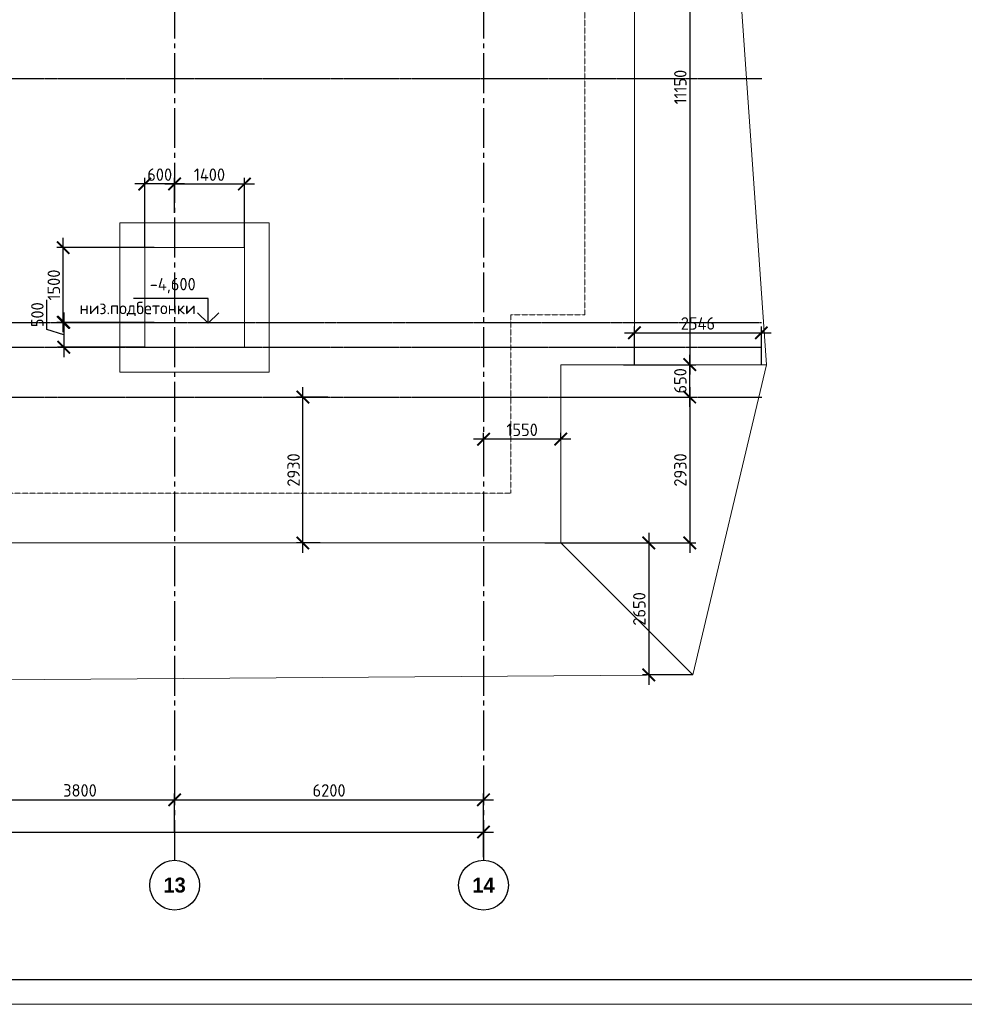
# Model space of a CAD drawing. Header units: millimetres. Extents: x -56135 to 1694203, y -446411 to -23139.
# Tile 32 of 256: x 148025 to 166985, y -156489 to -136716. Entities that reach past the tile are written whole.
import ezdxf

# ---------------------------------------------------------------- set-up
doc = ezdxf.new("R2010")
doc.units = ezdxf.units.MM
for name, pattern in [('______5', [1100, 800, -100, 100, -100]), ('DASHED', [7, 5, -2, 0]), ('осевая', [50.8, 31.75, -6.35, 6.35, -6.35])]:
    doc.linetypes.add(name, pattern=pattern)
for name, color, linetype, lineweight in [('0 Фундамент', 5, 'Continuous', 30), ('A-ANNO-NOTE-2', 7, 'Continuous', 18), ('G-ANNO-DIMS', 7, 'Continuous', 9), ('G-ANNO-DIMS-1', 7, 'Continuous', 18), ('Оси', 40, '______5', 18), ('РАЗМЕРЫ', 1, 'Continuous', 9), ('ТОНКИЕ', 7, 'Continuous', 9)]:
    doc.layers.add(name, color=color, linetype=linetype, lineweight=lineweight)
doc.layers.add('Размеры _поперечного армирования', color=7, linetype='Continuous')
doc.layers.add('ТОЛСТЫЕ_ОСНОВНЫЕ', color=6, linetype='Continuous')
doc.styles.add('Century Gothic', font='GOTHIC.TTF')
doc.styles.add('GOST-2.304_Type-B', font='GOST_Common.ttf')
doc.styles.add('ISOCPEUR', font='GOST_Common.ttf', dxfattribs={"height": 450})
doc.linetypes.add('084-a Откосы неукрепленные', pattern='A,0.9,[11,Russia-GOST_Topo.shx,S=0.1,R=180,X=0,Y=0],1,[12,Russia-GOST_Topo.shx,S=0.1,R=180,X=0,Y=0],0.1', length=2)
doc.dimstyles.new('СПДС', dxfattribs={"dimscale": 100, "dimtxt": 2.5, "dimasz": 2.5, "dimexe": 1.25, "dimexo": 0, "dimtad": 1, "dimdec": 0, "dimtxsty": 'GOST-2.304_Type-B', "dimblk": 'ARCHTICK', "dimcen": 2.5, "dimdle": 2, "dimadec": 0, "dimazin": 2, "dimtfac": 0.75, "dimtdec": 0, "dimtmove": 1, "dimatfit": 3, "dimfxl": 1, "dimtolj": 1, "dimarcsym": 1})

# ---------------------------------------------------------------- blocks, each defined once
blk = doc.blocks.new('*U782')
at = {"layer": 'ТОЛСТЫЕ_ОСНОВНЫЕ', "color": 6}
blk.add_lwpolyline([(20, 5), (1184, 5), (1184, 415), (20, 415)], close=True, dxfattribs=at)
at = {"layer": 'ТОНКИЕ'}
blk.add_lwpolyline([(0, 0), (1189, 0), (1189, 420), (0, 420)], close=True, dxfattribs=at)
blk = doc.blocks.new('NSY101')
at = {"color": 0, "linetype": 'ByBlock', "lineweight": -2}
blk.add_circle((0, 0), 50, dxfattribs=at)
blk = doc.blocks.new('_ArchTick')
at = {"color": 0, "linetype": 'ByBlock', "const_width": 0.15}
blk.add_lwpolyline([(-0.5, -0.5), (0.5, 0.5)], dxfattribs=at)
blk = doc.blocks.new('*D725')
at = {"color": 0, "lineweight": -2, "transparency": 16777216}
for p, q in [((79035, -153029), (157535, -153029)), ((79235, -153597), (79235, -152904)), ((157335, -153533), (157335, -152904))]:
    blk.add_line(p, q, dxfattribs=at)
at = {"layer": 'DEFPOINTS', "color": 0, "transparency": 16777216}
for p in [(157335, -153029), (79235, -153597), (157335, -153533)]:
    blk.add_point(p, dxfattribs=at)
at = {"color": 0, "lineweight": -2, "transparency": 16777216, "xscale": 250, "yscale": 250, "zscale": 250, "rotation": 180}
blk.add_blockref('_ArchTick', (79235, -153029), dxfattribs=at)
at = {"color": 0, "lineweight": -2, "transparency": 16777216, "xscale": 250, "yscale": 250, "zscale": 250}
blk.add_blockref('_ArchTick', (157335, -153029), dxfattribs=at)
at = {"color": 0, "transparency": 16777216, "insert": (118285, -152842), "char_height": 250, "attachment_point": 5, "style": 'GOST-2.304_Type-B'}
blk.add_mtext('\\A1;78100', dxfattribs=at)
blk = doc.blocks.new('*D723')
at = {"color": 0, "lineweight": -2, "transparency": 16777216}
for p, q in [((147135, -152382), (151335, -152382)), ((147335, -153029), (147335, -152257)), ((151135, -153029), (151135, -152257))]:
    blk.add_line(p, q, dxfattribs=at)
at = {"layer": 'DEFPOINTS', "color": 0, "transparency": 16777216}
for p in [(151135, -152382), (147335, -153029), (151135, -153029)]:
    blk.add_point(p, dxfattribs=at)
at = {"color": 0, "lineweight": -2, "transparency": 16777216, "xscale": 250, "yscale": 250, "zscale": 250, "rotation": 180}
blk.add_blockref('_ArchTick', (147335, -152382), dxfattribs=at)
at = {"color": 0, "lineweight": -2, "transparency": 16777216, "xscale": 250, "yscale": 250, "zscale": 250}
blk.add_blockref('_ArchTick', (151135, -152382), dxfattribs=at)
at = {"color": 0, "transparency": 16777216, "insert": (149235, -152194), "char_height": 250, "attachment_point": 5, "style": 'GOST-2.304_Type-B'}
blk.add_mtext('\\A1;3800', dxfattribs=at)
blk = doc.blocks.new('*D724')
at = {"color": 0, "lineweight": -2, "transparency": 16777216}
for p, q in [((150935, -152382), (157535, -152382)), ((151135, -153029), (151135, -152257)), ((157335, -153029), (157335, -152257))]:
    blk.add_line(p, q, dxfattribs=at)
at = {"layer": 'DEFPOINTS', "color": 0, "transparency": 16777216}
for p in [(157335, -152382), (151135, -153029), (157335, -153029)]:
    blk.add_point(p, dxfattribs=at)
at = {"color": 0, "lineweight": -2, "transparency": 16777216, "xscale": 250, "yscale": 250, "zscale": 250, "rotation": 180}
blk.add_blockref('_ArchTick', (151135, -152382), dxfattribs=at)
at = {"color": 0, "lineweight": -2, "transparency": 16777216, "xscale": 250, "yscale": 250, "zscale": 250}
blk.add_blockref('_ArchTick', (157335, -152382), dxfattribs=at)
at = {"color": 0, "transparency": 16777216, "insert": (154235, -152194), "char_height": 250, "attachment_point": 5, "style": 'GOST-2.304_Type-B'}
blk.add_mtext('\\A1;6200', dxfattribs=at)
blk = doc.blocks.new('*D735')
at = {"layer": 'DEFPOINTS', "color": 0, "transparency": 16777216}
for p in [(160144, -143644), (161473, -143644), (160144, -144294)]:
    blk.add_point(p, dxfattribs=at)
at = {"layer": 'РАЗМЕРЫ', "color": 0, "lineweight": -2, "transparency": 16777216}
for p, q in [((161473, -144494), (161473, -143444)), ((160144, -143644), (161598, -143644)), ((160144, -144294), (161598, -144294))]:
    blk.add_line(p, q, dxfattribs=at)
at = {"layer": 'РАЗМЕРЫ', "color": 0, "lineweight": -2, "transparency": 16777216, "xscale": 250, "yscale": 250, "zscale": 250}
for p, rotation in [((161473, -143644), 90), ((161473, -144294), 270)]:
    blk.add_blockref('_ArchTick', p, dxfattribs=dict(at, rotation=rotation))
at = {"layer": 'РАЗМЕРЫ', "color": 0, "transparency": 16777216, "insert": (161285, -143969), "char_height": 250, "attachment_point": 5, "rotation": 90, "style": 'GOST-2.304_Type-B'}
blk.add_mtext('\\A1;650', dxfattribs=at)
blk = doc.blocks.new('*D736')
at = {"layer": 'DEFPOINTS', "color": 0, "transparency": 16777216}
for p in [(159746, -144294), (158885, -147224), (161473, -147224)]:
    blk.add_point(p, dxfattribs=at)
at = {"layer": 'РАЗМЕРЫ', "color": 0, "lineweight": -2, "transparency": 16777216}
for p, q in [((161473, -144094), (161473, -147424)), ((159746, -144294), (161598, -144294)), ((158885, -147224), (161598, -147224))]:
    blk.add_line(p, q, dxfattribs=at)
at = {"layer": 'РАЗМЕРЫ', "color": 0, "lineweight": -2, "transparency": 16777216, "xscale": 250, "yscale": 250, "zscale": 250}
for p, rotation in [((161473, -144294), 90), ((161473, -147224), 270)]:
    blk.add_blockref('_ArchTick', p, dxfattribs=dict(at, rotation=rotation))
at = {"layer": 'РАЗМЕРЫ', "color": 0, "transparency": 16777216, "insert": (161285, -145759), "char_height": 250, "attachment_point": 5, "rotation": 90, "style": 'GOST-2.304_Type-B'}
blk.add_mtext('\\A1;2930', dxfattribs=at)
blk = doc.blocks.new('*D740')
at = {"layer": 'DEFPOINTS', "color": 0, "transparency": 16777216}
for p in [(160365, -132494), (160365, -143644), (161473, -143644)]:
    blk.add_point(p, dxfattribs=at)
at = {"layer": 'РАЗМЕРЫ', "color": 0, "lineweight": -2, "transparency": 16777216}
for p, q in [((161473, -132294), (161473, -143844)), ((160365, -132494), (161598, -132494)), ((160365, -143644), (161598, -143644))]:
    blk.add_line(p, q, dxfattribs=at)
at = {"layer": 'РАЗМЕРЫ', "color": 0, "lineweight": -2, "transparency": 16777216, "xscale": 250, "yscale": 250, "zscale": 250}
for p, rotation in [((161473, -132494), 90), ((161473, -143644), 270)]:
    blk.add_blockref('_ArchTick', p, dxfattribs=dict(at, rotation=rotation))
at = {"layer": 'РАЗМЕРЫ', "color": 0, "transparency": 16777216, "insert": (161285, -138069), "char_height": 250, "attachment_point": 5, "rotation": 90, "style": 'GOST-2.304_Type-B'}
blk.add_mtext('\\A1;11150', dxfattribs=at)
blk = doc.blocks.new('*D741')
at = {"layer": 'DEFPOINTS', "color": 0, "transparency": 16777216}
for p in [(157335, -145140), (157335, -145140), (158885, -145140)]:
    blk.add_point(p, dxfattribs=at)
at = {"layer": 'РАЗМЕРЫ', "color": 0, "lineweight": -2, "transparency": 16777216}
for p, q in [((157335, -145140), (157335, -145015)), ((158885, -145140), (158885, -145015)), ((159085, -145140), (157135, -145140))]:
    blk.add_line(p, q, dxfattribs=at)
at = {"layer": 'РАЗМЕРЫ', "color": 0, "lineweight": -2, "transparency": 16777216, "xscale": 250, "yscale": 250, "zscale": 250, "rotation": 180}
blk.add_blockref('_ArchTick', (157335, -145140), dxfattribs=at)
at = {"layer": 'РАЗМЕРЫ', "color": 0, "lineweight": -2, "transparency": 16777216, "xscale": 250, "yscale": 250, "zscale": 250}
blk.add_blockref('_ArchTick', (158885, -145140), dxfattribs=at)
at = {"layer": 'РАЗМЕРЫ', "color": 0, "transparency": 16777216, "insert": (158110, -144952), "char_height": 250, "attachment_point": 5, "style": 'GOST-2.304_Type-B'}
blk.add_mtext('\\A1;1550', dxfattribs=at)
blk = doc.blocks.new('*D742')
at = {"layer": 'DEFPOINTS', "color": 0, "transparency": 16777216}
for p in [(153709, -144294), (154207, -144294), (154055, -147224)]:
    blk.add_point(p, dxfattribs=at)
at = {"layer": 'РАЗМЕРЫ', "color": 0, "lineweight": -2, "transparency": 16777216}
for p, q in [((153709, -147424), (153709, -144094)), ((154207, -144294), (153584, -144294)), ((154055, -147224), (153584, -147224))]:
    blk.add_line(p, q, dxfattribs=at)
at = {"layer": 'РАЗМЕРЫ', "color": 0, "lineweight": -2, "transparency": 16777216, "xscale": 250, "yscale": 250, "zscale": 250}
for p, rotation in [((153709, -144294), 90), ((153709, -147224), 270)]:
    blk.add_blockref('_ArchTick', p, dxfattribs=dict(at, rotation=rotation))
at = {"layer": 'РАЗМЕРЫ', "color": 0, "transparency": 16777216, "insert": (153522, -145759), "char_height": 250, "attachment_point": 5, "rotation": 90, "style": 'GOST-2.304_Type-B'}
blk.add_mtext('\\A1;2930', dxfattribs=at)
blk = doc.blocks.new('*D750')
at = {"layer": 'DEFPOINTS', "color": 0, "transparency": 16777216}
for p in [(158566, -147224), (160650, -149874), (161535, -149874)]:
    blk.add_point(p, dxfattribs=at)
at = {"layer": 'РАЗМЕРЫ', "color": 0, "lineweight": -2, "transparency": 16777216}
for p, q in [((160650, -147024), (160650, -150074)), ((158566, -147224), (160775, -147224)), ((161535, -149874), (160525, -149874))]:
    blk.add_line(p, q, dxfattribs=at)
at = {"layer": 'РАЗМЕРЫ', "color": 0, "lineweight": -2, "transparency": 16777216, "xscale": 250, "yscale": 250, "zscale": 250}
for p, rotation in [((160650, -147224), 90), ((160650, -149874), 270)]:
    blk.add_blockref('_ArchTick', p, dxfattribs=dict(at, rotation=rotation))
at = {"layer": 'РАЗМЕРЫ', "color": 0, "transparency": 16777216, "insert": (160462, -148549), "char_height": 250, "attachment_point": 5, "rotation": 90, "style": 'GOST-2.304_Type-B'}
blk.add_mtext('\\A1;2650', dxfattribs=at)
blk = doc.blocks.new('*D751')
at = {"layer": 'DEFPOINTS', "color": 0, "transparency": 16777216}
for p in [(162911, -143004), (160365, -143644), (162911, -143644)]:
    blk.add_point(p, dxfattribs=at)
at = {"layer": 'РАЗМЕРЫ', "color": 0, "lineweight": -2, "transparency": 16777216}
for p, q in [((160365, -143644), (160365, -142879)), ((162911, -143644), (162911, -142879)), ((160165, -143004), (163111, -143004))]:
    blk.add_line(p, q, dxfattribs=at)
at = {"layer": 'РАЗМЕРЫ', "color": 0, "lineweight": -2, "transparency": 16777216, "xscale": 250, "yscale": 250, "zscale": 250, "rotation": 180}
blk.add_blockref('_ArchTick', (160365, -143004), dxfattribs=at)
at = {"layer": 'РАЗМЕРЫ', "color": 0, "lineweight": -2, "transparency": 16777216, "xscale": 250, "yscale": 250, "zscale": 250}
blk.add_blockref('_ArchTick', (162911, -143004), dxfattribs=at)
at = {"layer": 'РАЗМЕРЫ', "color": 0, "transparency": 16777216, "insert": (161638, -142816), "char_height": 250, "attachment_point": 5, "style": 'GOST-2.304_Type-B'}
blk.add_mtext('\\A1;2546', dxfattribs=at)
blk = doc.blocks.new('Высотные отметки - Вверх-711287-Разрез 3-3')
at = {"layer": '0 Фундамент'}
for p, q in [((13237, 8150), (14737, 8150)), ((13237, 7650), (13237, 8150))]:
    blk.add_line(p, q, dxfattribs=at)
at = {"layer": 'A-ANNO-NOTE-2'}
for q in [(13025, 7862), (13449, 7862)]:
    blk.add_line((13237, 7650), q, dxfattribs=at)
blk = doc.blocks.new('*D1435')
at = {"layer": 'DEFPOINTS', "color": 0, "transparency": 16777216}
for p in [(148898, -141294), (150727, -141294), (150723, -142794)]:
    blk.add_point(p, dxfattribs=at)
at = {"layer": 'Размеры _поперечного армирования', "color": 0, "lineweight": -2, "transparency": 16777216}
for p, q in [((148898, -142994), (148898, -141094)), ((150727, -141294), (148773, -141294)), ((150723, -142794), (148773, -142794))]:
    blk.add_line(p, q, dxfattribs=at)
at = {"layer": 'Размеры _поперечного армирования', "color": 0, "lineweight": -2, "transparency": 16777216, "xscale": 250, "yscale": 250, "zscale": 250}
for p, rotation in [((148898, -141294), 90), ((148898, -142794), 270)]:
    blk.add_blockref('_ArchTick', p, dxfattribs=dict(at, rotation=rotation))
at = {"layer": 'Размеры _поперечного армирования', "color": 0, "transparency": 16777216, "insert": (148710, -142044), "char_height": 250, "attachment_point": 5, "rotation": 90, "style": 'GOST-2.304_Type-B'}
blk.add_mtext('\\A1;1500', dxfattribs=at)
blk = doc.blocks.new('*D1436')
at = {"layer": 'DEFPOINTS', "color": 0, "transparency": 16777216}
for p in [(150538, -142794), (148911, -143294), (150535, -143294)]:
    blk.add_point(p, dxfattribs=at)
at = {"layer": 'Размеры _поперечного армирования', "color": 0, "lineweight": -2, "transparency": 16777216}
for p, q in [((148567, -142941), (148567, -142341)), ((148911, -142594), (148911, -143494)), ((148911, -143044), (148567, -142941)), ((150538, -142794), (148786, -142794)), ((150535, -143294), (148786, -143294))]:
    blk.add_line(p, q, dxfattribs=at)
at = {"layer": 'Размеры _поперечного армирования', "color": 0, "lineweight": -2, "transparency": 16777216, "xscale": 250, "yscale": 250, "zscale": 250}
for p, rotation in [((148911, -142794), 90), ((148911, -143294), 270)]:
    blk.add_blockref('_ArchTick', p, dxfattribs=dict(at, rotation=rotation))
at = {"layer": 'Размеры _поперечного армирования', "color": 0, "transparency": 16777216, "insert": (148380, -142641), "char_height": 250, "attachment_point": 5, "rotation": 90, "style": 'GOST-2.304_Type-B'}
blk.add_mtext('\\A1;500', dxfattribs=at)
blk = doc.blocks.new('*D1437')
at = {"layer": 'DEFPOINTS', "color": 0, "transparency": 16777216}
for p in [(150535, -140015), (151135, -140595), (150535, -141294)]:
    blk.add_point(p, dxfattribs=at)
at = {"layer": 'Размеры _поперечного армирования', "color": 0, "lineweight": -2, "transparency": 16777216}
for p, q in [((150535, -141294), (150535, -139890)), ((151135, -140595), (151135, -139890)), ((151335, -140015), (150335, -140015))]:
    blk.add_line(p, q, dxfattribs=at)
at = {"layer": 'Размеры _поперечного армирования', "color": 0, "lineweight": -2, "transparency": 16777216, "xscale": 250, "yscale": 250, "zscale": 250, "rotation": 180}
blk.add_blockref('_ArchTick', (150535, -140015), dxfattribs=at)
at = {"layer": 'Размеры _поперечного армирования', "color": 0, "lineweight": -2, "transparency": 16777216, "xscale": 250, "yscale": 250, "zscale": 250}
blk.add_blockref('_ArchTick', (151135, -140015), dxfattribs=at)
at = {"layer": 'Размеры _поперечного армирования', "color": 0, "transparency": 16777216, "insert": (150835, -139828), "char_height": 250, "attachment_point": 5, "style": 'GOST-2.304_Type-B'}
blk.add_mtext('\\A1;600', dxfattribs=at)
blk = doc.blocks.new('*D1438')
at = {"layer": 'DEFPOINTS', "color": 0, "transparency": 16777216}
for p in [(152535, -140015), (151135, -140595), (152535, -141294)]:
    blk.add_point(p, dxfattribs=at)
at = {"layer": 'Размеры _поперечного армирования', "color": 0, "lineweight": -2, "transparency": 16777216}
for p, q in [((151135, -140595), (151135, -139890)), ((152535, -141294), (152535, -139890)), ((150935, -140015), (152735, -140015))]:
    blk.add_line(p, q, dxfattribs=at)
at = {"layer": 'Размеры _поперечного армирования', "color": 0, "lineweight": -2, "transparency": 16777216, "xscale": 250, "yscale": 250, "zscale": 250, "rotation": 180}
blk.add_blockref('_ArchTick', (151135, -140015), dxfattribs=at)
at = {"layer": 'Размеры _поперечного армирования', "color": 0, "lineweight": -2, "transparency": 16777216, "xscale": 250, "yscale": 250, "zscale": 250}
blk.add_blockref('_ArchTick', (152535, -140015), dxfattribs=at)
at = {"layer": 'Размеры _поперечного армирования', "color": 0, "transparency": 16777216, "insert": (151835, -139828), "char_height": 250, "attachment_point": 5, "style": 'GOST-2.304_Type-B'}
blk.add_mtext('\\A1;1400', dxfattribs=at)

msp = doc.modelspace()

# ---------------------------------------------------------------- linework, layer by layer
at = {"layer": '0 Фундамент', "linetype": 'DASHED', "lineweight": 0}
for p, q in [((159365.1, -142644.1), (159365.1, -133544.1)), ((157885.1, -146224.1), (157885.1, -142644.1)), ((157885.1, -142644.1), (159365.1, -142644.1)), ((132435.1, -146224.1), (157885.1, -146224.1))]:
    msp.add_line(p, q, dxfattribs=at)
at = {"layer": 'Оси', "color": 16, "linetype": '______5', "lineweight": 25, "transparency": 33554687}
for p, q in [((151134.9, -118691.1), (151134.9, -153607.4)), ((157334.9, -118691.1), (157334.9, -153607.4))]:
    msp.add_line(p, q, dxfattribs=at)
at = {"layer": 'Оси', "color": 16, "linetype": 'осевая', "lineweight": 25, "transparency": 33554687}
for p, q in [((73711, -137894.1), (162919.9, -137894.1)), ((74288.4, -142794.1), (162919.9, -142794.1)), ((73711, -143294.1), (162919.9, -143294.1)), ((73711, -144294.1), (162919.9, -144294.1))]:
    msp.add_line(p, q, dxfattribs=at)
at = {"layer": 'РАЗМЕРЫ', "color": 1}
for p, q in [((160365.1, -143644.1), (160365.1, -132544.1)), ((158885.1, -147224.1), (158885.1, -143644.1)), ((158885.1, -143644.1), (160365.1, -143644.1)), ((132435.1, -147224.1), (158885.1, -147224.1))]:
    msp.add_line(p, q, dxfattribs=at)
at = {"layer": 'РАЗМЕРЫ', "color": 1, "linetype": '084-a Откосы неукрепленные', "ltscale": 5}
for p, q in [((163015.1, -143644.1), (161535.1, -149874.1)), ((161535.1, -149874.1), (110235.1, -150227.1))]:
    msp.add_line(p, q, dxfattribs=at)
msp.add_lwpolyline([(113194.4, -118534.1), (113194.4, -118534.1), (161259.6, -118534.1), (163015.1, -143644.1)], dxfattribs=at)
msp.add_lwpolyline([(113194.4, -118534.1), (113194.4, -118534.1), (161259.6, -118534.1), (163015.1, -143644.1)], dxfattribs=at)
at = {"layer": 'РАЗМЕРЫ', "color": 1, "linetype": '084-a Откосы неукрепленные', "ltscale": 2}
msp.add_lwpolyline([(150034.9, -140794.1), (153034.9, -140794.1), (153034.9, -143794.1), (150034.9, -143794.1)], close=True, dxfattribs=at)
at = {"layer": 'РАЗМЕРЫ'}
msp.add_lwpolyline([(150534.9, -141294.1), (152534.9, -141294.1), (152534.9, -143294.1), (150534.9, -143294.1)], close=True, dxfattribs=at)
for points in [[(160365.1, -143644.1), (163015.1, -143644.1)], [(158885.1, -147224.1), (161535.1, -149874.1)]]:
    msp.add_lwpolyline(points, dxfattribs=at)

# ---------------------------------------------------------------- block references
at = {"xscale": 100, "yscale": 100, "zscale": 100}
msp.add_blockref('*U782', (67855.3, -156489), dxfattribs=at)
at = {"layer": 'G-ANNO-DIMS', "xscale": -1}
msp.add_blockref('Высотные отметки - Вверх-711287-Разрез 3-3', (165044.4, -150463.1), dxfattribs=at)
at = {"layer": 'Оси', "color": 16, "linetype": 'Continuous', "lineweight": 25, "transparency": 33554687, "xscale": 9.999999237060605, "yscale": 9.999999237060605, "zscale": 9.999999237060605}
for p in [(151134.9, -154096.7), (157334.9, -154096.7)]:
    msp.add_blockref('NSY101', p, dxfattribs=at)

# ---------------------------------------------------------------- texts
at = {"layer": 'G-ANNO-DIMS-1', "insert": (151557.7, -141901.7), "char_height": 250, "width": 3982.361, "attachment_point": 3, "line_spacing_factor": 1.149209, "style": 'ISOCPEUR'}
msp.add_mtext('-4,600\\P низ.подбетонки', dxfattribs=at)
at = {"layer": 'Оси', "color": 16, "linetype": 'Continuous', "lineweight": 25, "transparency": 33554687, "char_height": 300, "width": 620, "attachment_point": 5, "style": 'Century Gothic'}
for s, insert in [('\\A1;{\\fCentury Gothic|i0|b1;\\H300.000000;\\W1.000000;\\C16;13}\\P', (151134.9, -154096.7)), ('\\A1;{\\fCentury Gothic|i0|b1;\\H300.000000;\\W1.000000;\\C16;14}\\P', (157334.9, -154096.7))]:
    msp.add_mtext(s, dxfattribs=dict(at, insert=insert))

# ---------------------------------------------------------------- dimensions: what is measured, and where the dimension line sits
for base, p1, p2, picture, middle in [((151134.9, -152381.5), (147334.9, -153029.3), (151134.9, -153029.3), '*D723', (149234.9, -152194)), ((157334.9, -152381.5), (151134.9, -153029.3), (157334.9, -153029.3), '*D724', (154234.9, -152194)), ((157334.9, -153029.3), (79234.8, -153596.7), (157334.9, -153532.5), '*D725', (118284.8, -152841.8))]:
    dim = msp.add_linear_dim(base=base, p1=p1, p2=p2, dimstyle='СПДС')
    dim.commit()
    dim.dimension.update_dxf_attribs({"geometry": picture, "text_midpoint": middle})
at = {"layer": 'РАЗМЕРЫ', "color": 1}
for base, p1, p2, picture, middle in [((161472.9, -143644.1), (160365.1, -132494.1), (160365.1, -143644.1), '*D740', (161285.4, -138069.1)), ((161472.9, -143644.1), (160143.5, -144294.1), (160143.5, -143644.1), '*D735', (161285.4, -143969.1)), ((153709, -144294.1), (154054.5, -147224.1), (154206.5, -144294.1), '*D742', (153521.5, -145759.1)), ((161472.9, -147224.1), (159746.1, -144294.1), (158885.1, -147224.1), '*D736', (161285.4, -145759.1)), ((160649.7, -149874.1), (158566.2, -147224.1), (161535.1, -149874.1), '*D750', (160462.2, -148549.1))]:
    dim = msp.add_linear_dim(base=base, p1=p1, p2=p2, angle=90, dimstyle='СПДС', dxfattribs=at)
    dim.commit()
    dim.dimension.update_dxf_attribs({"geometry": picture, "text_midpoint": middle})
for base, p1, p2, picture, middle in [((162911.1, -143003.7), (160365.1, -143644.1), (162911.1, -143644.1), '*D751', (161638.1, -142816.2)), ((157334.9, -145139.9), (158885.1, -145139.9), (157334.9, -145139.9), '*D741', (158110, -144952.4))]:
    dim = msp.add_linear_dim(base=base, p1=p1, p2=p2, dimstyle='СПДС', dxfattribs=at)
    dim.commit()
    dim.dimension.update_dxf_attribs({"geometry": picture, "text_midpoint": middle})
at = {"layer": 'Размеры _поперечного армирования'}
for base, p2, picture, middle in [((150534.9, -140015.2), (150534.9, -141294.1), '*D1437', (150834.9, -139827.7)), ((152534.9, -140015.2), (152534.9, -141294.1), '*D1438', (151834.9, -139827.7))]:
    dim = msp.add_linear_dim(base=base, p1=(151134.9, -140594.9), p2=p2, dimstyle='СПДС', dxfattribs=at)
    dim.commit()
    dim.dimension.update_dxf_attribs({"geometry": picture, "text_midpoint": middle})
for base, p1, p2, picture, middle in [((148897.5, -141294.1), (150723.5, -142794.1), (150727.2, -141294.1), '*D1435', (148710, -142044.1)), ((148911.1, -143294.1), (150537.9, -142794.1), (150534.9, -143294.1), '*D1436', (148379.8, -142878.4))]:
    dim = msp.add_linear_dim(base=base, p1=p1, p2=p2, angle=90, dimstyle='СПДС', dxfattribs=at)
    dim.commit()
    dim.dimension.update_dxf_attribs({"geometry": picture, "text_midpoint": middle})

doc.saveas('drawing.dxf')
